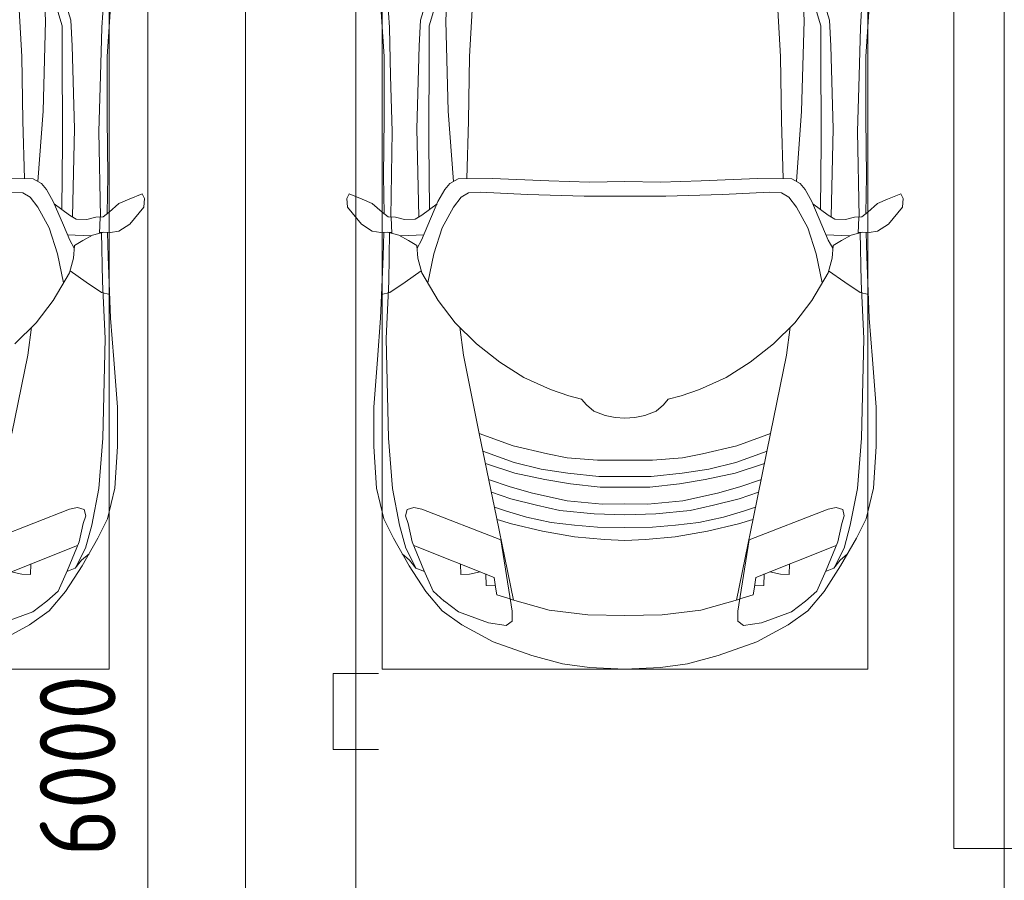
# Model space of a CAD drawing. Header units: millimetres. Extents: x -32229 to 170644, y -13689 to 125138.
# Tile 136 of 256: x 21191 to 24435, y 81155 to 83989. Entities that reach past the tile are written whole.
import ezdxf

# ---------------------------------------------------------------- set-up
doc = ezdxf.new("R2010")
doc.units = ezdxf.units.MM
for name, color, linetype, lineweight in [('A-ANNO-DIMS', 7, 'Continuous', 9), ('A-ANNO-DIMS-200', 7, 'Continuous', 9), ('A-DETL-GENF', 7, 'Continuous', 18), ('C-PRKG', 7, 'Continuous', 18)]:
    doc.layers.add(name, color=color, linetype=linetype, lineweight=lineweight)
doc.layers.add('A-DETL', color=7, linetype='Continuous', lineweight=9, true_color=0x00a600)
doc.styles.add('GOST Common_6', font='GOST_Common.ttf', dxfattribs={"width": 0.9, "height": 250})
doc.dimstyles.new('ГОСТ_2_5_мм2', dxfattribs={"dimscale": 304.8, "dimtxt": 251.428749, "dimasz": 0.492126, "dimexe": 0.492126, "dimexo": 0.656168, "dimgap": 0.098425, "dimtad": 1, "dimdec": 0, "dimdsep": 46, "dimtxsty": 'GOST Common_6', "dimblk1": 'OBLIQUE', "dimblk2": 'OBLIQUE', "dimsah": 1, "dimcen": 0.09, "dimazin": 2, "dimtfac": 1, "dimtdec": 4, "dimtix": 1, "dimtmove": 0, "dimatfit": 3, "dimfxl": 1, "dimtvp": 1, "dimtolj": 1, "dimtzin": 0, "dimarcsym": 2})

# ---------------------------------------------------------------- blocks, each defined once
blk = doc.blocks.new('АР_Машиноместо - 4900x2400_М__5300х2500_-V52--01 ЭО')
at = {"layer": 'A-DETL-GENF', "color": 253, "lineweight": 13, "true_color": 0xaaaaaa}
for p, q in [((1840.7, 2936), (1823.6, 3260.1)), ((1881.3, 2966.7), (1895.6, 2919.4)), ((2054, 2964.8), (2043.9, 2818.3)), ((1832.2, 2638.3), (1840.7, 2936)), ((1895.6, 2919.4), (1895.6, 2850.8)), ((1895.6, 2850.8), (1896.5, 2534.3)), ((2043.9, 2818.3), (2043.2, 2613.6)), ((1815.2, 2406.5), (1832.2, 2638.3)), ((2043.2, 2613.6), (2045.5, 2423.6)), ((1896.5, 2534.3), (1893.9, 2314.9)), ((1686.2, 2416.7), (1799.4, 2415.4)), ((1799.4, 2415.4), (1827.2, 2399.7)), ((2045.5, 2423.6), (2044, 2301.1)), ((1727.3, 2371.5), (1765.7, 2368.8)), ((1765.7, 2368.8), (1790, 2355.4)), ((1827.2, 2399.7), (1843.3, 2380.3)), ((1843.3, 2380.3), (1866.2, 2340.5)), ((1790, 2355.4), (1814.9, 2322.3)), ((1866.2, 2340.5), (1899.2, 2263)), ((2082.6, 2333.8), (2115.6, 2347.9)), ((2115.6, 2347.9), (2158.8, 2366.2)), ((2158.8, 2366.2), (2166.9, 2350.6)), ((2166.9, 2350.6), (2164.8, 2322.3)), ((1814.9, 2322.3), (1852.7, 2254.2)), ((1869.4, 2332.9), (1919.4, 2296)), ((2030, 2290), (2050.2, 2306.1)), ((2050.2, 2306.1), (2082.6, 2333.8)), ((2164.8, 2322.3), (2118.3, 2266.4)), ((1919.4, 2296), (1941, 2282.6)), ((1941, 2282.6), (1976.7, 2281.2)), ((1976.7, 2281.2), (2006.4, 2288.6)), ((2006.4, 2288.6), (2030, 2290)), ((2018, 2235.6), (2020.9, 2288.7)), ((1852.7, 2254.2), (1880.3, 2168.6)), ((1899.2, 2263), (1920.1, 2213.8)), ((1994.9, 2230), (2032.5, 2239.2)), ((2054.9, 2238.7), (2018.2, 2239.5)), ((2047, 2159.1), (2045, 2238.9)), ((2082.6, 2243.4), (2054.9, 2238.7)), ((2118.3, 2266.4), (2082.6, 2243.4)), ((1913.4, 2231.3), (1989.9, 2227.1)), ((1920.1, 2213.8), (1935.1, 2186.5)), ((1935.7, 2195.4), (1963.3, 2211.8)), ((1963.3, 2211.8), (1994.9, 2230)), ((1932.9, 2153.8), (1935.7, 2195.4)), ((1880.3, 2168.6), (1899.7, 2072.7)), ((1919.3, 2105.7), (1932.9, 2153.8)), ((2055.1, 1956.8), (2047, 2159.1)), ((1921.2, 2112.6), (1974.5, 2074.6)), ((1865.4, 2015), (1919.3, 2105.7)), ((1974.5, 2074.6), (2024.9, 2041)), ((1809.3, 1941.6), (1865.4, 2015)), ((2024.9, 2041), (2052.5, 2034.4)), ((2065.2, 1820.7), (2055.1, 1956.8)), ((1738.9, 1871.7), (1809.3, 1941.6)), ((1781.7, 1834.2), (1794.3, 1926.7)), ((1730, 1576.5), (1781.7, 1834.2)), ((2078, 1662.9), (2065.2, 1820.7)), ((2078, 1534.1), (2078, 1662.9)), ((2069.2, 1396.6), (2078, 1534.1)), ((2044.3, 1296.1), (2069.2, 1396.6)), ((1945.6, 1333.3), (1919.3, 1327.1)), ((1968.2, 1326), (1945.6, 1333.3)), ((1919.3, 1327.1), (1658.9, 1225.9)), ((1965, 1280.6), (1972.8, 1305.2)), ((1972.8, 1305.2), (1968.2, 1326)), ((1951.8, 1220.1), (1965, 1280.6)), ((2012.6, 1232.1), (2044.3, 1296.1)), ((1913.1, 1126.3), (1951.8, 1220.1)), ((1960.7, 1140.4), (2012.6, 1232.1)), ((1959.6, 1159.6), (1983.8, 1180.5)), ((1906.8, 1056.8), (1960.7, 1140.4)), ((1938.7, 1132.6), (1959.6, 1159.6)), ((1882.1, 1057.3), (1913.1, 1126.3)), ((1911, 1121.6), (1938.7, 1132.6)), ((1845.3, 1024.4), (1882.1, 1057.3)), ((1852.8, 992.8), (1906.8, 1056.8)), ((1799.1, 989.1), (1845, 1024.3)), ((1699.9, 952.6), (1799.1, 989.1)), ((1788.1, 946.2), (1852.8, 992.8)), ((1684.2, 891), (1788.1, 946.2))]:
    blk.add_line(p, q, dxfattribs=at)
at = {"layer": 'A-DETL-GENF', "color": 254, "lineweight": 13, "true_color": 0xd4d4d4}
for p, q in [((1762.2, 2818.3), (1747.2, 3099)), ((2033.7, 3036.3), (2026.1, 2913.7)), ((1924.3, 2937.4), (1904.8, 2997.9)), ((1928.4, 2853.3), (1924.3, 2937.4)), ((2026.1, 2913.7), (2022.2, 2754.7)), ((1935.6, 2580.5), (1928.4, 2853.3)), ((1766.2, 2606.7), (1762.2, 2818.3)), ((2022.2, 2754.7), (2016.7, 2571.4)), ((1771.6, 2415.7), (1766.2, 2606.7)), ((1929.4, 2291.4), (1935.6, 2580.5)), ((2016.7, 2571.4), (2022, 2290)), ((2028.2, 2077.7), (2025.5, 2239.3)), ((2037.2, 1889.5), (2028.2, 2077.7)), ((2029.1, 1561.4), (2037.2, 1889.5)), ((2016.6, 1395.6), (2029.1, 1561.4)), ((1992.6, 1274.3), (2016.6, 1395.6)), ((1972.1, 1198.6), (1992.6, 1274.3)), ((1681.2, 1102.9), (1946, 1208.1)), ((1938.3, 1132.1), (1972.1, 1198.6)), ((1790.9, 1112.7), (1791.8, 1146.9)), ((1727.4, 1121.3), (1762.3, 1113.6)), ((1762.3, 1113.6), (1790.9, 1112.7))]:
    blk.add_line(p, q, dxfattribs=at)
at = {"layer": 'C-PRKG', "color": 253, "lineweight": 13, "true_color": 0xaaaaaa}
for p, q in [((2500, 0), (2500, 5300)), ((2050, 800), (2050, 4500)), ((450, 800), (2050, 800))]:
    blk.add_line(p, q, dxfattribs=at)
blk = doc.blocks.new('АР_Машиноместо - 4900x2400_М__5300х2500_-V53--01 ЭО')
at = {"layer": 'A-DETL-GENF', "color": 253, "lineweight": 13, "true_color": 0xaaaaaa}
for p, q in [((1132.7, -806), (1044.2, -818.6)), ((1250, -800), (1132.7, -806)), ((1250, -800), (1367.3, -806)), ((1367.3, -806), (1455.8, -818.6)), ((1044.2, -818.6), (943.3, -845.1)), ((1455.8, -818.6), (1556.7, -845.1)), ((943.3, -845.1), (815.8, -891)), ((1556.7, -845.1), (1684.2, -891)), ((815.8, -891), (711.9, -946.2)), ((1684.2, -891), (1788.1, -946.2)), ((711.9, -946.2), (647.2, -992.8)), ((800.1, -952.6), (700.9, -989.1)), ((859, -944.1), (800.1, -952.6)), ((877.7, -958.9), (859, -944.1)), ((877.7, -991.4), (877.7, -958.9)), ((1622.3, -958.9), (1641, -944.1)), ((1622.3, -991.4), (1622.3, -958.9)), ((1641, -944.1), (1699.9, -952.6)), ((1699.9, -952.6), (1799.1, -989.1)), ((1788.1, -946.2), (1852.8, -992.8)), ((647.2, -992.8), (593.2, -1056.8)), ((700.9, -989.1), (655, -1024.3)), ((841.1, -1225.9), (877.7, -991.4)), ((1000.2, -994.5), (871.4, -1031.3)), ((1127.4, -979.8), (1000.2, -994.5)), ((1250, -977.6), (1127.4, -979.8)), ((1250, -977.6), (1372.6, -979.8)), ((1372.6, -979.8), (1499.8, -994.5)), ((1499.8, -994.5), (1628.6, -1031.3)), ((1658.9, -1225.9), (1622.3, -991.4)), ((1799.1, -989.1), (1845, -1024.3)), ((1852.8, -992.8), (1906.8, -1056.8)), ((654.7, -1024.4), (617.9, -1057.3)), ((882.6, -1027.5), (853.8, -1167.4)), ((1617.4, -1027.5), (1646.2, -1167.4)), ((1845.3, -1024.4), (1882.1, -1057.3)), ((593.2, -1056.8), (539.3, -1140.4)), ((617.9, -1057.3), (586.9, -1126.3)), ((1882.1, -1057.3), (1913.1, -1126.3)), ((1906.8, -1056.8), (1960.7, -1140.4)), ((561.3, -1132.6), (540.4, -1159.6)), ((586.9, -1126.3), (548.2, -1220.1)), ((589, -1121.6), (561.3, -1132.6)), ((1911, -1121.6), (1938.7, -1132.6)), ((1913.1, -1126.3), (1951.8, -1220.1)), ((1938.7, -1132.6), (1959.6, -1159.6)), ((539.3, -1140.4), (487.4, -1232.1)), ((540.4, -1159.6), (516.2, -1180.5)), ((853.8, -1167.4), (826.8, -1300.9)), ((1646.2, -1167.4), (1673.2, -1300.9)), ((1959.6, -1159.6), (1983.8, -1180.5)), ((1960.7, -1140.4), (2012.6, -1232.1)), ((487.4, -1232.1), (455.7, -1296.1)), ((548.2, -1220.1), (535, -1280.6)), ((580.7, -1327.1), (841.1, -1225.9)), ((1182.5, -1227.5), (1084.1, -1236)), ((1250, -1223.7), (1182.5, -1227.5)), ((1250, -1223.7), (1317.5, -1227.5)), ((1317.5, -1227.5), (1415.9, -1236)), ((1919.3, -1327.1), (1658.9, -1225.9)), ((1951.8, -1220.1), (1965, -1280.6)), ((2012.6, -1232.1), (2044.3, -1296.1)), ((978.6, -1254.6), (876.3, -1278.7)), ((1084.1, -1236), (978.6, -1254.6)), ((1415.9, -1236), (1521.4, -1254.6)), ((1521.4, -1254.6), (1623.7, -1278.7)), ((455.7, -1296.1), (430.8, -1396.6)), ((535, -1280.6), (527.2, -1305.2)), ((876.3, -1278.7), (828.3, -1293.7)), ((1007.1, -1283.7), (925.2, -1301.6)), ((1083.6, -1274.6), (1007.1, -1283.7)), ((1159.1, -1267.9), (1083.6, -1274.6)), ((1250, -1266.6), (1159.1, -1267.9)), ((1250, -1266.6), (1340.9, -1267.9)), ((1340.9, -1267.9), (1416.4, -1274.6)), ((1416.4, -1274.6), (1492.9, -1283.7)), ((1492.9, -1283.7), (1574.8, -1301.6)), ((1623.7, -1278.7), (1671.7, -1293.7)), ((1965, -1280.6), (1972.8, -1305.2)), ((2044.3, -1296.1), (2069.2, -1396.6)), ((527.2, -1305.2), (531.8, -1326)), ((531.8, -1326), (554.4, -1333.3)), ((554.4, -1333.3), (580.7, -1327.1)), ((826.8, -1300.9), (770, -1576.5)), ((859.1, -1321.2), (819.9, -1334.4)), ((925.2, -1301.6), (859.1, -1321.2)), ((1035, -1323.2), (958.3, -1341.1)), ((1148.3, -1312.4), (1035, -1323.2)), ((1250, -1309.3), (1148.3, -1312.4)), ((1250, -1309.3), (1351.7, -1312.4)), ((1351.7, -1312.4), (1465, -1323.2)), ((1465, -1323.2), (1541.7, -1341.1)), ((1574.8, -1301.6), (1640.9, -1321.2)), ((1640.9, -1321.2), (1680.1, -1334.4)), ((1673.2, -1300.9), (1730, -1576.5)), ((1945.6, -1333.3), (1919.3, -1327.1)), ((1968.2, -1326), (1945.6, -1333.3)), ((1972.8, -1305.2), (1968.2, -1326)), ((873.8, -1361.2), (809.9, -1383.1)), ((958.3, -1341.1), (873.8, -1361.2)), ((1059, -1354.8), (945.3, -1380.6)), ((1174.5, -1344.2), (1059, -1354.8)), ((1250, -1344.9), (1174.5, -1344.2)), ((1250, -1344.9), (1325.5, -1344.2)), ((1325.5, -1344.2), (1441, -1354.8)), ((1441, -1354.8), (1554.7, -1380.6)), ((1541.7, -1341.1), (1626.2, -1361.2)), ((1626.2, -1361.2), (1690.1, -1383.1)), ((945.3, -1380.6), (871.4, -1401.1)), ((1554.7, -1380.6), (1628.6, -1401.1)), ((430.8, -1396.6), (422, -1534.1)), ((871.4, -1401.1), (800.5, -1424.6)), ((986.2, -1425.6), (887, -1446.5)), ((1070, -1410.4), (986.2, -1425.6)), ((1168.3, -1399.8), (1070, -1410.4)), ((1250, -1400.1), (1168.3, -1399.8)), ((1250, -1400.1), (1331.7, -1399.8)), ((1331.7, -1399.8), (1430, -1410.4)), ((1430, -1410.4), (1513.8, -1425.6)), ((1513.8, -1425.6), (1613, -1446.5)), ((1628.6, -1401.1), (1699.5, -1424.6)), ((2069.2, -1396.6), (2078, -1534.1)), ((887, -1446.5), (790.4, -1477.3)), ((973.4, -1459.7), (884.3, -1480.8)), ((1061.9, -1445.7), (973.4, -1459.7)), ((1163.9, -1435.1), (1061.9, -1445.7)), ((1250, -1435.1), (1163.9, -1435.1)), ((1250, -1435.1), (1336.1, -1435.1)), ((1336.1, -1435.1), (1438.1, -1445.7)), ((1438.1, -1445.7), (1526.6, -1459.7)), ((1526.6, -1459.7), (1615.7, -1480.8)), ((1613, -1446.5), (1709.6, -1477.3)), ((884.3, -1480.8), (782, -1518.1)), ((1159.3, -1489.1), (1060, -1496.1)), ((1250, -1488.3), (1159.3, -1489.1)), ((1250, -1488.3), (1340.7, -1489.1)), ((1340.7, -1489.1), (1440, -1496.1)), ((1615.7, -1480.8), (1718, -1518.1)), ((994.9, -1509.3), (881.7, -1536.4)), ((1060, -1496.1), (994.9, -1509.3)), ((1440, -1496.1), (1505.1, -1509.3)), ((1505.1, -1509.3), (1618.3, -1536.4)), ((422, -1534.1), (422, -1662.9)), ((881.7, -1536.4), (770, -1576.5)), ((1618.3, -1536.4), (1730, -1576.5)), ((2078, -1534.1), (2078, -1662.9)), ((770, -1576.5), (718.3, -1834.2)), ((1730, -1576.5), (1781.7, -1834.2)), ((1147.5, -1650.5), (1123.5, -1670.9)), ((1184.7, -1635.7), (1147.5, -1650.5)), ((1217.8, -1629.1), (1184.7, -1635.7)), ((1217.8, -1629.1), (1250, -1626.8)), ((1282.2, -1629.1), (1250, -1626.8)), ((1282.2, -1629.1), (1315.3, -1635.7)), ((1315.3, -1635.7), (1352.5, -1650.5)), ((1352.5, -1650.5), (1376.5, -1670.9)), ((422, -1662.9), (434.8, -1820.7)), ((1123.5, -1670.9), (1107.2, -1689.8)), ((1376.5, -1670.9), (1392.8, -1689.8)), ((2078, -1662.9), (2065.2, -1820.7)), ((1064.9, -1700.5), (1004.2, -1721.4)), ((1107.2, -1689.8), (1064.9, -1700.5)), ((1392.8, -1689.8), (1435.1, -1700.5)), ((1435.1, -1700.5), (1495.8, -1721.4)), ((1004.2, -1721.4), (917, -1761.1)), ((1495.8, -1721.4), (1583, -1761.1)), ((917, -1761.1), (837.5, -1812.1)), ((1583, -1761.1), (1662.5, -1812.1)), ((837.5, -1812.1), (761.1, -1871.7)), ((1662.5, -1812.1), (1738.9, -1871.7)), ((434.8, -1820.7), (444.9, -1956.8)), ((718.3, -1834.2), (705.7, -1926.7)), ((1781.7, -1834.2), (1794.3, -1926.7)), ((2065.2, -1820.7), (2055.1, -1956.8)), ((761.1, -1871.7), (690.7, -1941.6)), ((1738.9, -1871.7), (1809.3, -1941.6)), ((690.7, -1941.6), (634.6, -2015)), ((1809.3, -1941.6), (1865.4, -2015)), ((444.9, -1956.8), (453, -2159.1)), ((2055.1, -1956.8), (2047, -2159.1)), ((475.1, -2041), (447.5, -2034.4)), ((525.5, -2074.6), (475.1, -2041)), ((634.6, -2015), (580.7, -2105.7)), ((1865.4, -2015), (1919.3, -2105.7)), ((1974.5, -2074.6), (2024.9, -2041)), ((2024.9, -2041), (2052.5, -2034.4)), ((578.8, -2112.6), (525.5, -2074.6)), ((619.7, -2168.6), (600.3, -2072.7)), ((1880.3, -2168.6), (1899.7, -2072.7)), ((1921.2, -2112.6), (1974.5, -2074.6)), ((580.7, -2105.7), (567.1, -2153.8)), ((1919.3, -2105.7), (1932.9, -2153.8)), ((453, -2159.1), (455, -2238.9)), ((567.1, -2153.8), (564.3, -2195.4)), ((647.3, -2254.2), (619.7, -2168.6)), ((1852.7, -2254.2), (1880.3, -2168.6)), ((1932.9, -2153.8), (1935.7, -2195.4)), ((2047, -2159.1), (2045, -2238.9)), ((564.3, -2195.4), (536.7, -2211.8)), ((579.9, -2213.8), (564.9, -2186.5)), ((1920.1, -2213.8), (1935.1, -2186.5)), ((1935.7, -2195.4), (1963.3, -2211.8)), ((417.4, -2243.4), (445.1, -2238.7)), ((445.1, -2238.7), (481.8, -2239.5)), ((505.1, -2230), (467.5, -2239.2)), ((482, -2235.6), (479.1, -2288.7)), ((536.7, -2211.8), (505.1, -2230)), ((586.6, -2231.3), (510.1, -2227.1)), ((600.8, -2263), (579.9, -2213.8)), ((1899.2, -2263), (1920.1, -2213.8)), ((1913.4, -2231.3), (1989.9, -2227.1)), ((1963.3, -2211.8), (1994.9, -2230)), ((1994.9, -2230), (2032.5, -2239.2)), ((2018, -2235.6), (2020.9, -2288.7)), ((2054.9, -2238.7), (2018.2, -2239.5)), ((2082.6, -2243.4), (2054.9, -2238.7)), ((335.2, -2322.3), (381.7, -2266.4)), ((381.7, -2266.4), (417.4, -2243.4)), ((633.8, -2340.5), (600.8, -2263)), ((685.1, -2322.3), (647.3, -2254.2)), ((1814.9, -2322.3), (1852.7, -2254.2)), ((1866.2, -2340.5), (1899.2, -2263)), ((2118.3, -2266.4), (2082.6, -2243.4)), ((2164.8, -2322.3), (2118.3, -2266.4)), ((470, -2290), (449.8, -2306.1)), ((454.5, -2423.6), (456, -2301.1)), ((493.6, -2288.6), (470, -2290)), ((523.3, -2281.2), (493.6, -2288.6)), ((559, -2282.6), (523.3, -2281.2)), ((580.6, -2296), (559, -2282.6)), ((630.6, -2332.9), (580.6, -2296)), ((1869.4, -2332.9), (1919.4, -2296)), ((1919.4, -2296), (1941, -2282.6)), ((1941, -2282.6), (1976.7, -2281.2)), ((1976.7, -2281.2), (2006.4, -2288.6)), ((2006.4, -2288.6), (2030, -2290)), ((2030, -2290), (2050.2, -2306.1)), ((2045.5, -2423.6), (2044, -2301.1)), ((333.1, -2350.6), (335.2, -2322.3)), ((417.4, -2333.8), (384.4, -2347.9)), ((449.8, -2306.1), (417.4, -2333.8)), ((603.5, -2534.3), (606.1, -2314.9)), ((710, -2355.4), (685.1, -2322.3)), ((1790, -2355.4), (1814.9, -2322.3)), ((1896.5, -2534.3), (1893.9, -2314.9)), ((2050.2, -2306.1), (2082.6, -2333.8)), ((2082.6, -2333.8), (2115.6, -2347.9)), ((2166.9, -2350.6), (2164.8, -2322.3)), ((341.2, -2366.2), (333.1, -2350.6)), ((384.4, -2347.9), (341.2, -2366.2)), ((656.7, -2380.3), (633.8, -2340.5)), ((734.3, -2368.8), (710, -2355.4)), ((929.1, -2364.1), (772.7, -2371.5)), ((1115.2, -2358.7), (929.1, -2364.1)), ((1250, -2357.8), (1115.2, -2358.7)), ((1250, -2357.8), (1384.8, -2358.7)), ((1384.8, -2358.7), (1570.9, -2364.1)), ((1570.9, -2364.1), (1727.3, -2371.5)), ((1765.7, -2368.8), (1790, -2355.4)), ((1843.3, -2380.3), (1866.2, -2340.5)), ((2115.6, -2347.9), (2158.8, -2366.2)), ((2158.8, -2366.2), (2166.9, -2350.6)), ((672.8, -2399.7), (656.7, -2380.3)), ((700.6, -2415.4), (672.8, -2399.7)), ((772.7, -2371.5), (734.3, -2368.8)), ((1727.3, -2371.5), (1765.7, -2368.8)), ((1799.4, -2415.4), (1827.2, -2399.7)), ((1827.2, -2399.7), (1843.3, -2380.3)), ((456.8, -2613.6), (454.5, -2423.6)), ((684.8, -2406.5), (667.8, -2638.3)), ((813.8, -2416.7), (700.6, -2415.4)), ((999.2, -2409.3), (813.8, -2416.7)), ((1132.7, -2404.6), (999.2, -2409.3)), ((1250, -2406.6), (1132.7, -2404.6)), ((1250, -2406.6), (1367.3, -2404.6)), ((1367.3, -2404.6), (1500.8, -2409.3)), ((1500.8, -2409.3), (1686.2, -2416.7)), ((1686.2, -2416.7), (1799.4, -2415.4)), ((1815.2, -2406.5), (1832.2, -2638.3)), ((2043.2, -2613.6), (2045.5, -2423.6)), ((604.4, -2850.8), (603.5, -2534.3)), ((1895.6, -2850.8), (1896.5, -2534.3)), ((456.1, -2818.3), (456.8, -2613.6)), ((2043.9, -2818.3), (2043.2, -2613.6)), ((667.8, -2638.3), (659.3, -2936)), ((1832.2, -2638.3), (1840.7, -2936)), ((446, -2964.8), (456.1, -2818.3)), ((2054, -2964.8), (2043.9, -2818.3)), ((604.4, -2919.4), (604.4, -2850.8)), ((1895.6, -2919.4), (1895.6, -2850.8)), ((618.7, -2966.7), (604.4, -2919.4)), ((1881.3, -2966.7), (1895.6, -2919.4)), ((659.3, -2936), (676.4, -3260.1)), ((1840.7, -2936), (1823.6, -3260.1))]:
    blk.add_line(p, q, dxfattribs=at)
at = {"layer": 'A-DETL-GENF', "color": 254, "lineweight": 13, "true_color": 0xd4d4d4}
for p, q in [((871.3, -1031.9), (827.7, -1045)), ((1628.7, -1031.9), (1672.3, -1045)), ((824.1, -1063.7), (818.8, -1102.9)), ((827.7, -1045), (824.1, -1063.7)), ((1672.3, -1045), (1675.9, -1063.7)), ((1675.9, -1063.7), (1681.2, -1102.9)), ((818.8, -1102.9), (554, -1208.1)), ((792.9, -1076.2), (791.2, -1114.5)), ((823.3, -1074.4), (792.9, -1076.2)), ((1676.7, -1074.4), (1707.1, -1076.2)), ((1681.2, -1102.9), (1946, -1208.1)), ((1707.1, -1076.2), (1708.8, -1114.5)), ((561.7, -1132.1), (527.9, -1198.6)), ((709.1, -1112.7), (708.2, -1146.9)), ((737.7, -1113.6), (709.1, -1112.7)), ((772.6, -1121.3), (737.7, -1113.6)), ((1727.4, -1121.3), (1762.3, -1113.6)), ((1762.3, -1113.6), (1790.9, -1112.7)), ((1790.9, -1112.7), (1791.8, -1146.9)), ((1938.3, -1132.1), (1972.1, -1198.6)), ((527.9, -1198.6), (507.4, -1274.3)), ((1972.1, -1198.6), (1992.6, -1274.3)), ((507.4, -1274.3), (483.4, -1395.6)), ((1992.6, -1274.3), (2016.6, -1395.6)), ((483.4, -1395.6), (470.9, -1561.4)), ((2016.6, -1395.6), (2029.1, -1561.4)), ((470.9, -1561.4), (462.8, -1889.5)), ((2029.1, -1561.4), (2037.2, -1889.5)), ((462.8, -1889.5), (471.8, -2077.7)), ((2037.2, -1889.5), (2028.2, -2077.7)), ((471.8, -2077.7), (474.5, -2239.3)), ((2028.2, -2077.7), (2025.5, -2239.3)), ((483.3, -2571.4), (478, -2290)), ((570.6, -2291.4), (564.4, -2580.5)), ((1929.4, -2291.4), (1935.6, -2580.5)), ((2016.7, -2571.4), (2022, -2290)), ((728.4, -2415.7), (733.8, -2606.7)), ((1771.6, -2415.7), (1766.2, -2606.7)), ((477.8, -2754.7), (483.3, -2571.4)), ((564.4, -2580.5), (571.6, -2853.3)), ((1935.6, -2580.5), (1928.4, -2853.3)), ((2022.2, -2754.7), (2016.7, -2571.4)), ((733.8, -2606.7), (737.8, -2818.3)), ((1766.2, -2606.7), (1762.2, -2818.3)), ((473.9, -2913.7), (477.8, -2754.7)), ((2026.1, -2913.7), (2022.2, -2754.7)), ((737.8, -2818.3), (752.8, -3099)), ((1762.2, -2818.3), (1747.2, -3099)), ((571.6, -2853.3), (575.7, -2937.4)), ((1928.4, -2853.3), (1924.3, -2937.4)), ((466.3, -3036.3), (473.9, -2913.7)), ((2033.7, -3036.3), (2026.1, -2913.7)), ((575.7, -2937.4), (595.2, -2997.9)), ((1924.3, -2937.4), (1904.8, -2997.9))]:
    blk.add_line(p, q, dxfattribs=at)
at = {"layer": 'C-PRKG', "color": 253, "lineweight": 13, "true_color": 0xaaaaaa}
for p, q in [((0, 0), (0, -4330.8)), ((2500, 0), (2500, -5300)), ((450, -800), (450, -4500)), ((450, -800), (2050, -800)), ((2050, -800), (2050, -4500))]:
    blk.add_line(p, q, dxfattribs=at)
blk = doc.blocks.new('Наметкина 10_РД_АР_П_rvt-1--01 ЭО')
at = {"layer": 'C-PRKG', "color": 253, "lineweight": 13, "true_color": 0xaaaaaa}
blk.add_blockref('АР_Машиноместо - 4900x2400_М__5300х2500_-V52--01 ЭО', (19435.3, 81050), dxfattribs=at)
at = {"layer": 'C-PRKG', "color": 253, "lineweight": 13, "true_color": 0xaaaaaa, "rotation": 180}
blk.add_blockref('АР_Машиноместо - 4900x2400_М__5300х2500_-V53--01 ЭО', (24435.3, 81050), dxfattribs=at)
blk = doc.blocks.new('DIMBLOCK96--01 ЭО')
at = {"layer": 'A-ANNO-DIMS-200'}
for p, q in [((21613.4, 84549.4), (21538.4, 84624.4)), ((21810.9, 84549.4), (21463.4, 84549.4)), ((21613.4, 78549.9), (21613.4, 84549.4)), ((21613.4, 84549.4), (21688.4, 84474.4)), ((21613.4, 84549.4), (21810.9, 84549.4)), ((21613.4, 78549.9), (21538.4, 78624.9)), ((21806.3, 78549.9), (21463.4, 78549.9)), ((21613.4, 78549.9), (21688.4, 78474.9)), ((21613.4, 78549.9), (21806.3, 78549.9))]:
    blk.add_line(p, q, dxfattribs=at)
at = {"layer": 'A-ANNO-DIMS-200', "color": 0, "insert": (21256.7, 81234.3), "char_height": 250, "width": 756.843, "attachment_point": 1, "rotation": 90, "line_spacing_factor": 1.022761, "style": 'GOST Common_6'}
blk.add_mtext('6000', dxfattribs=at)
blk = doc.blocks.new('_Oblique')
at = {"color": 0, "linetype": 'ByBlock', "lineweight": -2}
blk.add_line((-0.5, -0.5), (0.5, 0.5), dxfattribs=at)

msp = doc.modelspace()

# ---------------------------------------------------------------- linework, layer by layer
at = {"layer": 'A-DETL', "color": 5, "true_color": 0x0000ff}
for p, q in [((22298.5, 90549.9), (22298.5, 72426.4)), ((22373.5, 81836.4), (22223.5, 81836.4)), ((22223.5, 81836.4), (22223.5, 81586.4)), ((22223.5, 81586.4), (22373.5, 81586.4))]:
    msp.add_line(p, q, dxfattribs=at)
at = {"layer": 'A-DETL', "color": 1, "true_color": 0xff0000}
for p, q in [((24268.6, 85760.3), (24268.6, 81260.3)), ((24268.6, 81260.3), (25857.3, 81260.3))]:
    msp.add_line(p, q, dxfattribs=at)

# ---------------------------------------------------------------- block references
at = {"lineweight": 5}
msp.add_blockref('Наметкина 10_РД_АР_П_rvt-1--01 ЭО', (0, 0), dxfattribs=at)

# ---------------------------------------------------------------- dimensions: what is measured, and where the dimension line sits
at = {"layer": 'A-ANNO-DIMS'}
dim = msp.add_linear_dim(base=(21613.4472, 84549.4394), p1=(22006.3086, 78549.8892), p2=(22010.9034, 84549.4394), angle=90, dimstyle='ГОСТ_2_5_мм2', override={"dimpost": '<>', "dimfxl": 5999.551968}, dxfattribs=at)
dim.commit()
dim.dimension.update_dxf_attribs({"geometry": 'DIMBLOCK96--01 ЭО', "text_midpoint": (21458.4472, 81549.6643)})

doc.saveas('drawing.dxf')
